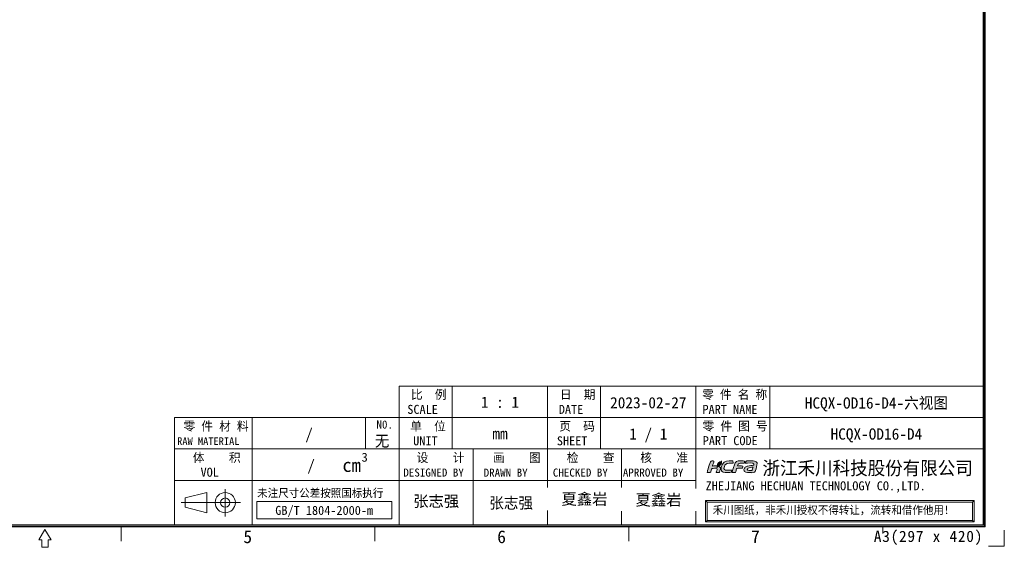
# Model space of a CAD drawing. Header units: millimetres. Extents: x 0 to 427, y 0 to 299.
# Tile 19 of 24: x 208 to 427, y 0 to 117. Entities that reach past the tile are written whole.
import ezdxf
from ezdxf.enums import TextEntityAlignment as Align

# ---------------------------------------------------------------- set-up
doc = ezdxf.new("R2010")
doc.units = ezdxf.units.MM
doc.header["$MEASUREMENT"] = 0
for name, color, linetype, lineweight in [('粗实线', 7, 'Continuous', 30), ('细实线层', 7, 'Continuous', 18), ('限高区域④', 3, 'Continuous', 18), ('限高区域⑤', 4, 'Continuous', 18)]:
    doc.layers.add(name, color=color, linetype=linetype, lineweight=lineweight)
doc.styles.add('鸿蒙CAD', font='txt')

# ---------------------------------------------------------------- blocks, each defined once
blk = doc.blocks.new('hcfa')
at = {"layer": '限高区域⑤'}
h = blk.add_hatch(color=164, dxfattribs=at)
edge = h.paths.add_edge_path(flags=0)
edge.add_spline(control_points=[(7.07, 2.36), (6.56, 2.36), (5.94, 2.45), (5.68, 1.95)], knot_values=[0, 0, 0, 0, 1.537659, 1.537659, 1.537659, 1.537659], weights=[1, 1, 1, 1], degree=3, periodic=0)
edge.add_spline(control_points=[(5.68, 1.95), (5.5, 1.6), (5.1, 0.37), (5.04, 0.05)], knot_values=[0, 0, 0, 0, 2.013709, 2.013709, 2.013709, 2.013709], weights=[1, 1, 1, 1], degree=3, periodic=0)
edge.add_line((5.04, 0.05), (5.05, 0))
edge.add_line((5.05, 0), (5.11, -0.03))
edge.add_line((5.11, -0.03), (5.37, -0.03))
edge.add_line((5.37, -0.03), (5.64, -0.03))
edge.add_spline(control_points=[(5.64, -0.03), (5.76, -0.03), (5.74, 0.02), (5.79, 0.22)], knot_values=[0, 0, 0, 0, 0.325713, 0.325713, 0.325713, 0.325713], weights=[1, 1, 1, 1], degree=3, periodic=0)
edge.add_spline(control_points=[(5.79, 0.22), (5.83, 0.33), (5.92, 0.77), (6.02, 0.82)], knot_values=[0, 0, 0, 0, 0.649887, 0.649887, 0.649887, 0.649887], weights=[1, 1, 1, 1], degree=3, periodic=0)
edge.add_spline(control_points=[(6.02, 0.82), (6.12, 0.94), (6.84, 0.81), (7.05, 0.86)], knot_values=[0, 0, 0, 0, 1.042012, 1.042012, 1.042012, 1.042012], weights=[1, 1, 1, 1], degree=3, periodic=0)
edge.add_spline(control_points=[(7.05, 0.86), (7.09, 0.87), (7.11, 0.89), (7.12, 0.92)], knot_values=[0, 0, 0, 0, 0.09894, 0.09894, 0.09894, 0.09894], weights=[1, 1, 1, 1], degree=3, periodic=0)
edge.add_spline(control_points=[(7.12, 0.92), (7.14, 0.97), (7.21, 1.14), (7.21, 1.2)], knot_values=[0, 0, 0, 0, 0.29547, 0.29547, 0.29547, 0.29547], weights=[1, 1, 1, 1], degree=3, periodic=0)
edge.add_spline(control_points=[(7.21, 1.2), (7.21, 1.24), (7.23, 1.29), (7.18, 1.3)], knot_values=[0, 0, 0, 0, 0.12492, 0.12492, 0.12492, 0.12492], weights=[1, 1, 1, 1], degree=3, periodic=0)
edge.add_spline(control_points=[(7.18, 1.3), (6.84, 1.38), (6.46, 1.35), (6.12, 1.32)], knot_values=[0, 0, 0, 0, 1.062134, 1.062134, 1.062134, 1.062134], weights=[1, 1, 1, 1], degree=3, periodic=0)
edge.add_spline(control_points=[(6.12, 1.32), (6.12, 1.37), (6.16, 1.49), (6.17, 1.54)], knot_values=[0, 0, 0, 0, 0.222512, 0.222512, 0.222512, 0.222512], weights=[1, 1, 1, 1], degree=3, periodic=0)
edge.add_line((6.17, 1.54), (6.24, 1.68))
edge.add_line((6.24, 1.68), (6.36, 1.79))
edge.add_line((6.36, 1.79), (6.51, 1.84))
edge.add_line((6.51, 1.84), (6.7, 1.86))
edge.add_line((6.7, 1.86), (6.94, 1.86))
edge.add_line((6.94, 1.86), (7.19, 1.86))
edge.add_spline(control_points=[(7.19, 1.86), (7.31, 1.86), (7.45, 1.84), (7.48, 1.91)], knot_values=[0, 0, 0, 0, 0.307412, 0.307412, 0.307412, 0.307412], weights=[1, 1, 1, 1], degree=3, periodic=0)
edge.add_spline(control_points=[(7.48, 1.91), (7.5, 1.96), (7.57, 2.13), (7.57, 2.19)], knot_values=[0, 0, 0, 0, 0.295458, 0.295458, 0.295458, 0.295458], weights=[1, 1, 1, 1], degree=3, periodic=0)
edge.add_spline(control_points=[(7.57, 2.19), (7.57, 2.25), (7.56, 2.29), (7.49, 2.32)], knot_values=[0, 0, 0, 0, 0.162305, 0.162305, 0.162305, 0.162305], weights=[1, 1, 1, 1], degree=3, periodic=0)
edge.add_spline(control_points=[(7.49, 2.32), (7.38, 2.36), (7.17, 2.36), (7.07, 2.36)], knot_values=[0, 0, 0, 0, 0.4222, 0.4222, 0.4222, 0.4222], weights=[1, 1, 1, 1], degree=3, periodic=0)
edge = h.paths.add_edge_path(flags=0)
edge.add_spline(control_points=[(3.72, 1.65), (4.08, 2.02), (4.83, 1.84), (5.23, 1.86)], knot_values=[0, 0, 0, 0, 1.564995, 1.564995, 1.564995, 1.564995], weights=[1, 1, 1, 1], degree=3, periodic=0)
edge.add_spline(control_points=[(5.23, 1.86), (5.27, 1.86), (5.31, 2.17), (5.2, 2.29)], knot_values=[0, 0, 0, 0, 0.452649, 0.452649, 0.452649, 0.452649], weights=[1, 1, 1, 1], degree=3, periodic=0)
edge.add_spline(control_points=[(5.2, 2.29), (5.15, 2.34), (5.05, 2.36), (4.95, 2.37)], knot_values=[0, 0, 0, 0, 0.26521, 0.26521, 0.26521, 0.26521], weights=[1, 1, 1, 1], degree=3, periodic=0)
edge.add_spline(control_points=[(4.95, 2.37), (4.27, 2.4), (3.51, 2.36), (3.08, 1.72)], knot_values=[0, 0, 0, 0, 2.081034, 2.081034, 2.081034, 2.081034], weights=[1, 1, 1, 1], degree=3, periodic=0)
edge.add_spline(control_points=[(3.08, 1.72), (2.87, 1.41), (2.66, 0.72), (2.88, 0.37)], knot_values=[0, 0, 0, 0, 1.416581, 1.416581, 1.416581, 1.416581], weights=[1, 1, 1, 1], degree=3, periodic=0)
edge.add_spline(control_points=[(2.88, 0.37), (2.95, 0.26), (3.06, 0.13), (3.25, 0.08)], knot_values=[0, 0, 0, 0, 0.485963, 0.485963, 0.485963, 0.485963], weights=[1, 1, 1, 1], degree=3, periodic=0)
edge.add_spline(control_points=[(3.25, 0.08), (3.71, -0.04), (4.59, -0.06), (4.85, 0.08)], knot_values=[0, 0, 0, 0, 1.622869, 1.622869, 1.622869, 1.622869], weights=[1, 1, 1, 1], degree=3, periodic=0)
edge.add_spline(control_points=[(4.85, 0.08), (4.96, 0.13), (5.03, 0.39), (5, 0.47)], knot_values=[0, 0, 0, 0, 0.439849, 0.439849, 0.439849, 0.439849], weights=[1, 1, 1, 1], degree=3, periodic=0)
edge.add_spline(control_points=[(5, 0.47), (4.99, 0.51), (4.61, 0.46), (4.52, 0.46)], knot_values=[0, 0, 0, 0, 0.489965, 0.489965, 0.489965, 0.489965], weights=[1, 1, 1, 1], degree=3, periodic=0)
edge.add_spline(control_points=[(4.52, 0.46), (4.29, 0.45), (3.89, 0.42), (3.69, 0.5)], knot_values=[0, 0, 0, 0, 0.834259, 0.834259, 0.834259, 0.834259], weights=[1, 1, 1, 1], degree=3, periodic=0)
edge.add_spline(control_points=[(3.69, 0.5), (3.51, 0.58), (3.39, 0.62), (3.39, 0.8)], knot_values=[0, 0, 0, 0, 0.459489, 0.459489, 0.459489, 0.459489], weights=[1, 1, 1, 1], degree=3, periodic=0)
edge.add_spline(control_points=[(3.39, 0.8), (3.39, 1.04), (3.54, 1.47), (3.72, 1.65)], knot_values=[0, 0, 0, 0, 0.925524, 0.925524, 0.925524, 0.925524], weights=[1, 1, 1, 1], degree=3, periodic=0)
edge = h.paths.add_edge_path(flags=0)
edge.add_spline(control_points=[(1.07, 1.31), (1.08, 1.43), (1.2, 1.78), (1.24, 1.9)], knot_values=[0, 0, 0, 0, 0.611736, 0.611736, 0.611736, 0.611736], weights=[1, 1, 1, 1], degree=3, periodic=0)
edge.add_spline(control_points=[(1.24, 1.9), (1.26, 1.97), (1.36, 2.23), (1.36, 2.28)], knot_values=[0, 0, 0, 0, 0.393712, 0.393712, 0.393712, 0.393712], weights=[1, 1, 1, 1], degree=3, periodic=0)
edge.add_spline(control_points=[(1.36, 2.28), (1.36, 2.39), (1.07, 2.39), (0.92, 2.35)], knot_values=[0, 0, 0, 0, 0.475712, 0.475712, 0.475712, 0.475712], weights=[1, 1, 1, 1], degree=3, periodic=0)
edge.add_spline(control_points=[(0.92, 2.35), (0.83, 2.31), (0.74, 2.24), (0.68, 2.17)], knot_values=[0, 0, 0, 0, 0.3056, 0.3056, 0.3056, 0.3056], weights=[1, 1, 1, 1], degree=3, periodic=0)
edge.add_spline(control_points=[(0.68, 2.17), (0.61, 2.08), (0.53, 1.93), (0.5, 1.82)], knot_values=[0, 0, 0, 0, 0.395977, 0.395977, 0.395977, 0.395977], weights=[1, 1, 1, 1], degree=3, periodic=0)
edge.add_spline(control_points=[(0.5, 1.82), (0.35, 1.34), (0.22, 0.86), (0.09, 0.38)], knot_values=[0, 0, 0, 0, 1.492002, 1.492002, 1.492002, 1.492002], weights=[1, 1, 1, 1], degree=3, periodic=0)
edge.add_spline(control_points=[(0.09, 0.38), (0.07, 0.32), (-0.01, 0.1), (-0.01, 0.05)], knot_values=[0, 0, 0, 0, 0.349975, 0.349975, 0.349975, 0.349975], weights=[1, 1, 1, 1], degree=3, periodic=0)
edge.add_line((-0.01, 0.05), (0, 0))
edge.add_line((0, 0), (0.06, -0.03))
edge.add_line((0.06, -0.03), (0.32, -0.03))
edge.add_line((0.32, -0.03), (0.59, -0.03))
edge.add_line((0.59, -0.03), (0.66, -0.01))
edge.add_line((0.66, -0.01), (0.7, 0.05))
edge.add_line((0.7, 0.05), (0.75, 0.22))
edge.add_line((0.75, 0.22), (0.82, 0.46))
edge.add_line((0.82, 0.46), (0.89, 0.69))
edge.add_spline(control_points=[(0.89, 0.69), (0.91, 0.76), (0.93, 0.77), (0.99, 0.8)], knot_values=[0, 0, 0, 0, 0.153682, 0.153682, 0.153682, 0.153682], weights=[1, 1, 1, 1], degree=3, periodic=0)
edge.add_spline(control_points=[(0.99, 0.8), (1.12, 0.86), (1.89, 0.9), (1.97, 0.81)], knot_values=[0, 0, 0, 0, 0.989394, 0.989394, 0.989394, 0.989394], weights=[1, 1, 1, 1], degree=3, periodic=0)
edge.add_spline(control_points=[(1.97, 0.81), (2.06, 0.7), (1.94, 0.45), (1.89, 0.3)], knot_values=[0, 0, 0, 0, 0.534984, 0.534984, 0.534984, 0.534984], weights=[1, 1, 1, 1], degree=3, periodic=0)
edge.add_line((1.89, 0.3), (1.83, 0.1))
edge.add_line((1.83, 0.1), (1.83, 0.01))
edge.add_line((1.83, 0.01), (1.86, -0.02))
edge.add_line((1.86, -0.02), (1.9, -0.03))
edge.add_line((1.9, -0.03), (2.14, -0.03))
edge.add_line((2.14, -0.03), (2.39, -0.03))
edge.add_spline(control_points=[(2.39, -0.03), (2.47, -0.03), (2.66, 0.65), (2.66, 0.77)], knot_values=[0, 0, 0, 0, 0.854359, 0.854359, 0.854359, 0.854359], weights=[1, 1, 1, 1], degree=3, periodic=0)
edge.add_spline(control_points=[(2.66, 0.77), (2.66, 0.98), (2.57, 1.1), (2.45, 1.19)], knot_values=[0, 0, 0, 0, 0.485363, 0.485363, 0.485363, 0.485363], weights=[1, 1, 1, 1], degree=3, periodic=0)
edge.add_spline(control_points=[(2.45, 1.19), (2.4, 1.22), (2.34, 1.25), (2.28, 1.27)], knot_values=[0, 0, 0, 0, 0.194624, 0.194624, 0.194624, 0.194624], weights=[1, 1, 1, 1], degree=3, periodic=0)
edge.add_spline(control_points=[(2.28, 1.27), (2.25, 1.27), (2.22, 1.27), (2.19, 1.26)], knot_values=[0, 0, 0, 0, 0.08842, 0.08842, 0.08842, 0.08842], weights=[1, 1, 1, 1], degree=3, periodic=0)
edge.add_spline(control_points=[(2.19, 1.26), (2.15, 1.09), (2.21, 1.14), (2.01, 1.05)], knot_values=[0, 0, 0, 0, 0.30703, 0.30703, 0.30703, 0.30703], weights=[1, 1, 1, 1], degree=3, periodic=0)
edge.add_spline(control_points=[(2.01, 1.05), (1.98, 1.04), (2, 1.04), (1.96, 1.03)], knot_values=[0, 0, 0, 0, 0.060036, 0.060036, 0.060036, 0.060036], weights=[1, 1, 1, 1], degree=3, periodic=0)
edge.add_spline(control_points=[(1.96, 1.03), (1.96, 1.1), (1.99, 1.22), (2.03, 1.33)], knot_values=[0, 0, 0, 0, 0.30846, 0.30846, 0.30846, 0.30846], weights=[1, 1, 1, 1], degree=3, periodic=0)
edge.add_spline(control_points=[(2.03, 1.33), (1.71, 1.37), (1.35, 1.32), (1.07, 1.31)], knot_values=[0, 0, 0, 0, 0.957715, 0.957715, 0.957715, 0.957715], weights=[1, 1, 1, 1], degree=3, periodic=0)
edge = h.paths.add_edge_path(flags=0)
edge.add_spline(control_points=[(9.76, 0.39), (9.93, 0.81), (10.07, 1.5), (10.1, 1.82)], knot_values=[0, 0, 0, 0, 1.476866, 1.476866, 1.476866, 1.476866], weights=[1, 1, 1, 1], degree=3, periodic=0)
edge.add_spline(control_points=[(10.1, 1.82), (10.09, 1.99), (10.01, 2.14), (9.78, 2.25)], knot_values=[0, 0, 0, 0, 0.565204, 0.565204, 0.565204, 0.565204], weights=[1, 1, 1, 1], degree=3, periodic=0)
edge.add_spline(control_points=[(9.78, 2.25), (9.53, 2.38), (9.13, 2.37), (8.82, 2.37)], knot_values=[0, 0, 0, 0, 0.980073, 0.980073, 0.980073, 0.980073], weights=[1, 1, 1, 1], degree=3, periodic=0)
edge.add_spline(control_points=[(8.82, 2.37), (8.55, 2.37), (8.28, 2.37), (8.04, 2.34)], knot_values=[0, 0, 0, 0, 0.776225, 0.776225, 0.776225, 0.776225], weights=[1, 1, 1, 1], degree=3, periodic=0)
edge.add_spline(control_points=[(8.04, 2.34), (7.98, 2.33), (7.9, 2.32), (7.86, 2.29)], knot_values=[0, 0, 0, 0, 0.194586, 0.194586, 0.194586, 0.194586], weights=[1, 1, 1, 1], degree=3, periodic=0)
edge.add_spline(control_points=[(7.86, 2.29), (7.79, 2.25), (7.73, 2), (7.71, 1.93)], knot_values=[0, 0, 0, 0, 0.401562, 0.401562, 0.401562, 0.401562], weights=[1, 1, 1, 1], degree=3, periodic=0)
edge.add_spline(control_points=[(7.71, 1.93), (7.7, 1.89), (7.68, 1.86), (7.72, 1.86)], knot_values=[0, 0, 0, 0, 0.087937, 0.087937, 0.087937, 0.087937], weights=[1, 1, 1, 1], degree=3, periodic=0)
edge.add_spline(control_points=[(7.72, 1.86), (8.06, 1.9), (9.44, 2.11), (9.44, 1.71)], knot_values=[0, 0, 0, 0, 1.829051, 1.829051, 1.829051, 1.829051], weights=[1, 1, 1, 1], degree=3, periodic=0)
edge.add_spline(control_points=[(9.44, 1.71), (9.44, 1.65), (9.43, 1.5), (9.4, 1.48)], knot_values=[0, 0, 0, 0, 0.229888, 0.229888, 0.229888, 0.229888], weights=[1, 1, 1, 1], degree=3, periodic=0)
edge.add_spline(control_points=[(9.4, 1.48), (9.39, 1.47), (9.38, 1.47), (9.36, 1.47)], knot_values=[0, 0, 0, 0, 0.043267, 0.043267, 0.043267, 0.043267], weights=[1, 1, 1, 1], degree=3, periodic=0)
edge.add_spline(control_points=[(9.36, 1.47), (8.99, 1.39), (8.61, 1.41), (8.23, 1.31)], knot_values=[0, 0, 0, 0, 1.144446, 1.144446, 1.144446, 1.144446], weights=[1, 1, 1, 1], degree=3, periodic=0)
edge.add_spline(control_points=[(8.23, 1.31), (8.05, 1.26), (7.85, 1.18), (7.71, 1.07)], knot_values=[0, 0, 0, 0, 0.580179, 0.580179, 0.580179, 0.580179], weights=[1, 1, 1, 1], degree=3, periodic=0)
edge.add_spline(control_points=[(7.71, 1.07), (7.64, 1.01), (7.57, 0.94), (7.52, 0.87)], knot_values=[0, 0, 0, 0, 0.273949, 0.273949, 0.273949, 0.273949], weights=[1, 1, 1, 1], degree=3, periodic=0)
edge.add_spline(control_points=[(7.52, 0.87), (7.44, 0.72), (7.38, 0.48), (7.47, 0.32)], knot_values=[0, 0, 0, 0, 0.568587, 0.568587, 0.568587, 0.568587], weights=[1, 1, 1, 1], degree=3, periodic=0)
edge.add_spline(control_points=[(7.47, 0.32), (7.5, 0.28), (7.53, 0.24), (7.57, 0.21)], knot_values=[0, 0, 0, 0, 0.150189, 0.150189, 0.150189, 0.150189], weights=[1, 1, 1, 1], degree=3, periodic=0)
edge.add_spline(control_points=[(7.57, 0.21), (7.78, -0.01), (8.48, -0.04), (8.78, -0.02)], knot_values=[0, 0, 0, 0, 1.257613, 1.257613, 1.257613, 1.257613], weights=[1, 1, 1, 1], degree=3, periodic=0)
edge.add_spline(control_points=[(8.78, -0.02), (8.82, -0.02), (8.85, -0.02), (8.96, -0.01)], knot_values=[0, 0, 0, 0, 0.175069, 0.175069, 0.175069, 0.175069], weights=[1, 1, 1, 1], degree=3, periodic=0)
edge.add_spline(control_points=[(8.96, -0.01), (8.96, -0.01), (8.95, -0.04), (8.95, -0.04)], knot_values=[0, 0, 0, 0, 0.027876, 0.027876, 0.027876, 0.027876], weights=[1, 1, 1, 1], degree=3, periodic=0)
edge.add_spline(control_points=[(8.95, -0.04), (8.95, -0.04), (8.95, -0.04), (8.96, -0.04)], knot_values=[0, 0, 0, 0, 0.003955, 0.003955, 0.003955, 0.003955], weights=[1, 1, 1, 1], degree=3, periodic=0)
edge.add_spline(control_points=[(8.96, -0.04), (9.17, -0.04), (9.51, -0.01), (9.57, 0.04)], knot_values=[0, 0, 0, 0, 0.620186, 0.620186, 0.620186, 0.620186], weights=[1, 1, 1, 1], degree=3, periodic=0)
edge.add_spline(control_points=[(9.57, 0.04), (9.64, 0.1), (9.72, 0.29), (9.76, 0.39)], knot_values=[0, 0, 0, 0, 0.400766, 0.400766, 0.400766, 0.400766], weights=[1, 1, 1, 1], degree=3, periodic=0)
edge = h.paths.add_edge_path(flags=0)
edge.add_spline(control_points=[(9.27, 1.06), (9.24, 0.91), (9.12, 0.54), (9.07, 0.41)], knot_values=[0, 0, 0, 0, 0.674769, 0.674769, 0.674769, 0.674769], weights=[1, 1, 1, 1], degree=3, periodic=0)
edge.add_spline(control_points=[(9.07, 0.41), (8.88, 0.41), (8.11, 0.36), (8.11, 0.65)], knot_values=[0, 0, 0, 0, 1.063898, 1.063898, 1.063898, 1.063898], weights=[1, 1, 1, 1], degree=3, periodic=0)
edge.add_spline(control_points=[(8.11, 0.65), (8.11, 0.76), (8.19, 0.85), (8.26, 0.9)], knot_values=[0, 0, 0, 0, 0.307152, 0.307152, 0.307152, 0.307152], weights=[1, 1, 1, 1], degree=3, periodic=0)
edge.add_spline(control_points=[(8.26, 0.9), (8.43, 1.01), (9.09, 1.06), (9.27, 1.06)], knot_values=[0, 0, 0, 0, 1.034719, 1.034719, 1.034719, 1.034719], weights=[1, 1, 1, 1], degree=3, periodic=0)
h = blk.add_hatch(color=82, dxfattribs=at)
edge = h.paths.add_edge_path(flags=0)
edge.add_spline(control_points=[(2.71, 1.97), (2.54, 1.64), (2.3, 1.69), (2.12, 1.4)], knot_values=[0, 0, 0, 0, 0.82939, 0.82939, 0.82939, 0.82939], weights=[1, 1, 1, 1], degree=3, periodic=0)
edge.add_spline(control_points=[(2.12, 1.4), (2.08, 1.35), (2.02, 1.18), (2.02, 1.11)], knot_values=[0, 0, 0, 0, 0.312404, 0.312404, 0.312404, 0.312404], weights=[1, 1, 1, 1], degree=3, periodic=0)
edge.add_spline(control_points=[(2.02, 1.11), (2.03, 1.11), (2.03, 1.11), (2.04, 1.12)], knot_values=[0, 0, 0, 0, 0.027389, 0.027389, 0.027389, 0.027389], weights=[1, 1, 1, 1], degree=3, periodic=0)
edge.add_spline(control_points=[(2.04, 1.12), (2.14, 1.16), (2.1, 1.13), (2.13, 1.24)], knot_values=[0, 0, 0, 0, 0.167444, 0.167444, 0.167444, 0.167444], weights=[1, 1, 1, 1], degree=3, periodic=0)
edge.add_spline(control_points=[(2.13, 1.24), (2.14, 1.27), (2.14, 1.28), (2.15, 1.31)], knot_values=[0, 0, 0, 0, 0.070921, 0.070921, 0.070921, 0.070921], weights=[1, 1, 1, 1], degree=3, periodic=0)
edge.add_spline(control_points=[(2.15, 1.31), (2.51, 1.32), (2.84, 1.56), (2.9, 1.92)], knot_values=[0, 0, 0, 0, 1.055102, 1.055102, 1.055102, 1.055102], weights=[1, 1, 1, 1], degree=3, periodic=0)
edge.add_spline(control_points=[(2.9, 1.92), (2.91, 1.98), (2.92, 2.04), (2.92, 2.11)], knot_values=[0, 0, 0, 0, 0.188525, 0.188525, 0.188525, 0.188525], weights=[1, 1, 1, 1], degree=3, periodic=0)
edge.add_spline(control_points=[(2.92, 2.11), (2.92, 2.11), (2.92, 2.25), (2.92, 2.25)], knot_values=[0, 0, 0, 0, 0.144713, 0.144713, 0.144713, 0.144713], weights=[1, 1, 1, 1], degree=3, periodic=0)
edge.add_spline(control_points=[(2.92, 2.25), (2.92, 2.29), (2.92, 2.32), (2.92, 2.37)], knot_values=[0, 0, 0, 0, 0.119576, 0.119576, 0.119576, 0.119576], weights=[1, 1, 1, 1], degree=3, periodic=0)
edge.add_spline(control_points=[(2.92, 2.37), (2.87, 2.37), (2.88, 2.33), (2.79, 2.25)], knot_values=[0, 0, 0, 0, 0.180649, 0.180649, 0.180649, 0.180649], weights=[1, 1, 1, 1], degree=3, periodic=0)
edge.add_spline(control_points=[(2.79, 2.25), (2.66, 2.14), (2.52, 2.13), (2.35, 2.01)], knot_values=[0, 0, 0, 0, 0.50668, 0.50668, 0.50668, 0.50668], weights=[1, 1, 1, 1], degree=3, periodic=0)
edge.add_spline(control_points=[(2.35, 2.01), (2.26, 1.95), (2.18, 1.87), (2.13, 1.77)], knot_values=[0, 0, 0, 0, 0.326484, 0.326484, 0.326484, 0.326484], weights=[1, 1, 1, 1], degree=3, periodic=0)
edge.add_spline(control_points=[(2.13, 1.77), (2.11, 1.72), (2.08, 1.67), (2.07, 1.6)], knot_values=[0, 0, 0, 0, 0.179769, 0.179769, 0.179769, 0.179769], weights=[1, 1, 1, 1], degree=3, periodic=0)
edge.add_spline(control_points=[(2.07, 1.6), (2.07, 1.59), (2.05, 1.39), (2.08, 1.39)], knot_values=[0, 0, 0, 0, 0.221687, 0.221687, 0.221687, 0.221687], weights=[1, 1, 1, 1], degree=3, periodic=0)
edge.add_spline(control_points=[(2.08, 1.39), (2.1, 1.46), (2.17, 1.57), (2.3, 1.65)], knot_values=[0, 0, 0, 0, 0.3504, 0.3504, 0.3504, 0.3504], weights=[1, 1, 1, 1], degree=3, periodic=0)
edge.add_spline(control_points=[(2.3, 1.65), (2.49, 1.77), (2.61, 1.83), (2.71, 1.97)], knot_values=[0, 0, 0, 0, 0.521681, 0.521681, 0.521681, 0.521681], weights=[1, 1, 1, 1], degree=3, periodic=0)
at = {"layer": '限高区域④', "color": 164}
for points, knots in [([(-0.01, 0.05), (-0.01, 0.02), (-0.01, -0.03), (0.06, -0.03), (0.06, -0.03), (0.06, -0.03), (0.59, -0.03), (0.59, -0.03), (0.59, -0.03), (0.71, -0.03), (0.72, 0.1), (0.75, 0.22), (0.75, 0.22), (0.75, 0.22), (0.89, 0.69), (0.89, 0.69), (0.89, 0.69), (0.91, 0.76), (0.93, 0.77), (0.99, 0.8), (0.99, 0.8), (1.12, 0.86), (1.89, 0.9), (1.97, 0.81), (1.97, 0.81), (2.06, 0.7), (1.94, 0.45), (1.89, 0.3), (1.89, 0.3), (1.87, 0.21), (1.75, -0.03), (1.9, -0.03), (1.9, -0.03), (1.9, -0.03), (2.39, -0.03), (2.39, -0.03), (2.39, -0.03), (2.47, -0.03), (2.66, 0.65), (2.66, 0.77), (2.66, 0.77), (2.66, 0.98), (2.57, 1.1), (2.45, 1.19), (2.45, 1.19), (2.4, 1.22), (2.34, 1.25), (2.28, 1.27), (2.28, 1.27), (2.25, 1.27), (2.22, 1.27), (2.19, 1.26), (2.19, 1.26), (2.15, 1.09), (2.21, 1.14), (2.01, 1.05), (2.01, 1.05), (1.98, 1.04), (2, 1.04), (1.96, 1.03), (1.96, 1.03), (1.96, 1.1), (1.99, 1.22), (2.03, 1.33), (2.03, 1.33), (1.71, 1.37), (1.35, 1.32), (1.07, 1.31), (1.07, 1.31), (1.08, 1.43), (1.2, 1.78), (1.24, 1.9), (1.24, 1.9), (1.26, 1.97), (1.36, 2.23), (1.36, 2.28), (1.36, 2.28), (1.36, 2.39), (1.07, 2.39), (0.92, 2.35), (0.92, 2.35), (0.83, 2.31), (0.74, 2.24), (0.68, 2.17), (0.68, 2.17), (0.61, 2.08), (0.53, 1.93), (0.5, 1.82), (0.5, 1.82), (0.35, 1.34), (0.22, 0.86), (0.09, 0.38), (0.09, 0.38), (0.07, 0.32), (-0.01, 0.1), (-0.01, 0.05)], [0, 0, 0, 0, 0.447956, 0.447956, 0.447956, 0.447956, 0.895911, 0.895911, 0.895911, 0.895911, 1.343867, 1.343867, 1.343867, 1.343867, 1.791822, 1.791822, 1.791822, 1.791822, 2.239778, 2.239778, 2.239778, 2.239778, 2.687733, 2.687733, 2.687733, 2.687733, 3.135689, 3.135689, 3.135689, 3.135689, 3.583645, 3.583645, 3.583645, 3.583645, 4.0316, 4.0316, 4.0316, 4.0316, 4.479556, 4.479556, 4.479556, 4.479556, 4.927511, 4.927511, 4.927511, 4.927511, 5.375467, 5.375467, 5.375467, 5.375467, 5.823423, 5.823423, 5.823423, 5.823423, 6.271378, 6.271378, 6.271378, 6.271378, 6.719334, 6.719334, 6.719334, 6.719334, 7.167289, 7.167289, 7.167289, 7.167289, 7.615245, 7.615245, 7.615245, 7.615245, 8.0632, 8.0632, 8.0632, 8.0632, 8.511156, 8.511156, 8.511156, 8.511156, 8.959112, 8.959112, 8.959112, 8.959112, 9.407067, 9.407067, 9.407067, 9.407067, 9.855023, 9.855023, 9.855023, 9.855023, 10.302978, 10.302978, 10.302978, 10.302978, 11.198889, 11.198889, 11.198889, 11.198889]), ([(2.88, 0.37), (2.95, 0.26), (3.06, 0.13), (3.25, 0.08), (3.25, 0.08), (3.71, -0.04), (4.59, -0.06), (4.85, 0.08), (4.85, 0.08), (4.96, 0.13), (5.03, 0.39), (5, 0.47), (5, 0.47), (4.99, 0.51), (4.61, 0.46), (4.52, 0.46), (4.52, 0.46), (4.29, 0.45), (3.89, 0.42), (3.69, 0.5), (3.69, 0.5), (3.51, 0.58), (3.39, 0.62), (3.39, 0.8), (3.39, 0.8), (3.39, 1.04), (3.54, 1.47), (3.72, 1.65), (3.72, 1.65), (4.08, 2.02), (4.83, 1.84), (5.23, 1.86), (5.23, 1.86), (5.27, 1.86), (5.31, 2.17), (5.2, 2.29), (5.2, 2.29), (5.15, 2.34), (5.05, 2.36), (4.95, 2.37), (4.95, 2.37), (4.27, 2.4), (3.51, 2.36), (3.08, 1.72), (3.08, 1.72), (2.87, 1.41), (2.66, 0.72), (2.88, 0.37)], [0, 0, 0, 0, 0.839975, 0.839975, 0.839975, 0.839975, 1.679949, 1.679949, 1.679949, 1.679949, 2.519924, 2.519924, 2.519924, 2.519924, 3.359898, 3.359898, 3.359898, 3.359898, 4.199873, 4.199873, 4.199873, 4.199873, 5.039847, 5.039847, 5.039847, 5.039847, 5.879822, 5.879822, 5.879822, 5.879822, 6.719796, 6.719796, 6.719796, 6.719796, 7.559771, 7.559771, 7.559771, 7.559771, 8.399745, 8.399745, 8.399745, 8.399745, 9.23972, 9.23972, 9.23972, 9.23972, 10.919669, 10.919669, 10.919669, 10.919669]), ([(5.04, 0.05), (5.04, 0.02), (5.04, -0.03), (5.11, -0.03), (5.11, -0.03), (5.11, -0.03), (5.64, -0.03), (5.64, -0.03), (5.64, -0.03), (5.76, -0.03), (5.74, 0.02), (5.79, 0.22), (5.79, 0.22), (5.83, 0.33), (5.92, 0.77), (6.02, 0.82), (6.02, 0.82), (6.12, 0.94), (6.84, 0.81), (7.05, 0.86), (7.05, 0.86), (7.09, 0.87), (7.11, 0.89), (7.12, 0.92), (7.12, 0.92), (7.14, 0.97), (7.21, 1.14), (7.21, 1.2), (7.21, 1.2), (7.21, 1.24), (7.23, 1.29), (7.18, 1.3), (7.18, 1.3), (6.84, 1.38), (6.46, 1.35), (6.12, 1.32), (6.12, 1.32), (6.12, 1.37), (6.16, 1.49), (6.17, 1.54), (6.17, 1.54), (6.24, 1.77), (6.43, 1.86), (6.7, 1.86), (6.7, 1.86), (6.7, 1.86), (7.19, 1.86), (7.19, 1.86), (7.19, 1.86), (7.31, 1.86), (7.45, 1.84), (7.48, 1.91), (7.48, 1.91), (7.5, 1.96), (7.57, 2.13), (7.57, 2.19), (7.57, 2.19), (7.57, 2.25), (7.56, 2.29), (7.49, 2.32), (7.49, 2.32), (7.38, 2.36), (7.17, 2.36), (7.07, 2.36), (7.07, 2.36), (6.56, 2.36), (5.94, 2.45), (5.68, 1.95), (5.68, 1.95), (5.5, 1.6), (5.1, 0.37), (5.04, 0.05)], [0, 0, 0, 0, 0.541079, 0.541079, 0.541079, 0.541079, 1.082157, 1.082157, 1.082157, 1.082157, 1.623236, 1.623236, 1.623236, 1.623236, 2.164314, 2.164314, 2.164314, 2.164314, 2.705393, 2.705393, 2.705393, 2.705393, 3.246471, 3.246471, 3.246471, 3.246471, 3.78755, 3.78755, 3.78755, 3.78755, 4.328628, 4.328628, 4.328628, 4.328628, 4.869707, 4.869707, 4.869707, 4.869707, 5.410785, 5.410785, 5.410785, 5.410785, 5.951864, 5.951864, 5.951864, 5.951864, 6.492942, 6.492942, 6.492942, 6.492942, 7.034021, 7.034021, 7.034021, 7.034021, 7.575099, 7.575099, 7.575099, 7.575099, 8.116178, 8.116178, 8.116178, 8.116178, 8.657256, 8.657256, 8.657256, 8.657256, 9.198335, 9.198335, 9.198335, 9.198335, 10.280492, 10.280492, 10.280492, 10.280492]), ([(10.1, 1.82), (10.07, 1.5), (9.93, 0.81), (9.76, 0.39), (9.76, 0.39), (9.72, 0.29), (9.64, 0.1), (9.57, 0.04), (9.57, 0.04), (9.51, -0.01), (9.17, -0.04), (8.96, -0.04), (8.96, -0.04), (8.95, -0.04), (8.95, -0.04), (8.95, -0.04), (8.95, -0.04), (8.95, -0.04), (8.96, -0.01), (8.96, -0.01), (8.96, -0.01), (8.85, -0.02), (8.82, -0.02), (8.78, -0.02), (8.78, -0.02), (8.48, -0.04), (7.78, -0.01), (7.57, 0.21), (7.57, 0.21), (7.53, 0.24), (7.5, 0.28), (7.47, 0.32), (7.47, 0.32), (7.38, 0.48), (7.44, 0.72), (7.52, 0.87), (7.52, 0.87), (7.57, 0.94), (7.64, 1.01), (7.71, 1.07), (7.71, 1.07), (7.85, 1.18), (8.05, 1.26), (8.23, 1.31), (8.23, 1.31), (8.61, 1.41), (8.99, 1.39), (9.36, 1.47), (9.36, 1.47), (9.38, 1.47), (9.39, 1.47), (9.4, 1.48), (9.4, 1.48), (9.43, 1.5), (9.44, 1.65), (9.44, 1.71), (9.44, 1.71), (9.44, 2.11), (8.06, 1.9), (7.72, 1.86), (7.72, 1.86), (7.68, 1.86), (7.7, 1.89), (7.71, 1.93), (7.71, 1.93), (7.73, 2), (7.79, 2.25), (7.86, 2.29), (7.86, 2.29), (7.9, 2.32), (7.98, 2.33), (8.04, 2.34), (8.04, 2.34), (8.28, 2.37), (8.55, 2.37), (8.82, 2.37), (8.82, 2.37), (9.13, 2.37), (9.53, 2.38), (9.78, 2.25), (9.78, 2.25), (10.01, 2.14), (10.09, 1.99), (10.1, 1.82)], [0, 0, 0, 0, 0.530859, 0.530859, 0.530859, 0.530859, 1.061719, 1.061719, 1.061719, 1.061719, 1.592578, 1.592578, 1.592578, 1.592578, 2.123437, 2.123437, 2.123437, 2.123437, 2.654297, 2.654297, 2.654297, 2.654297, 3.185156, 3.185156, 3.185156, 3.185156, 3.716015, 3.716015, 3.716015, 3.716015, 4.246875, 4.246875, 4.246875, 4.246875, 4.777734, 4.777734, 4.777734, 4.777734, 5.308593, 5.308593, 5.308593, 5.308593, 5.839453, 5.839453, 5.839453, 5.839453, 6.370312, 6.370312, 6.370312, 6.370312, 6.901171, 6.901171, 6.901171, 6.901171, 7.432031, 7.432031, 7.432031, 7.432031, 7.96289, 7.96289, 7.96289, 7.96289, 8.493749, 8.493749, 8.493749, 8.493749, 9.024609, 9.024609, 9.024609, 9.024609, 9.555468, 9.555468, 9.555468, 9.555468, 10.086327, 10.086327, 10.086327, 10.086327, 10.617187, 10.617187, 10.617187, 10.617187, 11.678906, 11.678906, 11.678906, 11.678906]), ([(9.07, 0.41), (8.88, 0.41), (8.11, 0.36), (8.11, 0.65), (8.11, 0.65), (8.11, 0.76), (8.19, 0.85), (8.26, 0.9), (8.26, 0.9), (8.43, 1.01), (9.09, 1.06), (9.27, 1.06), (9.27, 1.06), (9.24, 0.91), (9.12, 0.54), (9.07, 0.41)], [0, 0, 0, 0, 0.606721, 0.606721, 0.606721, 0.606721, 1.213442, 1.213442, 1.213442, 1.213442, 1.820163, 1.820163, 1.820163, 1.820163, 3.033606, 3.033606, 3.033606, 3.033606])]:
    blk.add_open_spline(points, degree=3, knots=knots, dxfattribs=at)
at = {"layer": '限高区域④', "color": 82}
blk.add_open_spline([(2.02, 1.11), (2.03, 1.11), (2.03, 1.11), (2.04, 1.12), (2.04, 1.12), (2.14, 1.16), (2.1, 1.13), (2.13, 1.24), (2.13, 1.24), (2.14, 1.27), (2.14, 1.28), (2.15, 1.31), (2.15, 1.31), (2.51, 1.32), (2.84, 1.56), (2.9, 1.92), (2.9, 1.92), (2.91, 1.98), (2.92, 2.04), (2.92, 2.11), (2.92, 2.11), (2.92, 2.11), (2.92, 2.25), (2.92, 2.25), (2.92, 2.25), (2.92, 2.29), (2.92, 2.32), (2.92, 2.37), (2.92, 2.37), (2.87, 2.37), (2.88, 2.33), (2.79, 2.25), (2.79, 2.25), (2.66, 2.14), (2.52, 2.13), (2.35, 2.01), (2.35, 2.01), (2.26, 1.95), (2.18, 1.87), (2.13, 1.77), (2.13, 1.77), (2.11, 1.72), (2.08, 1.67), (2.07, 1.6), (2.07, 1.6), (2.07, 1.59), (2.05, 1.39), (2.08, 1.39), (2.08, 1.39), (2.1, 1.46), (2.17, 1.57), (2.3, 1.65), (2.3, 1.65), (2.49, 1.77), (2.61, 1.83), (2.71, 1.97), (2.71, 1.97), (2.54, 1.64), (2.3, 1.69), (2.12, 1.4), (2.12, 1.4), (2.08, 1.35), (2.02, 1.18), (2.02, 1.11)], degree=3, knots=[0, 0, 0, 0, 0.303347, 0.303347, 0.303347, 0.303347, 0.606694, 0.606694, 0.606694, 0.606694, 0.910042, 0.910042, 0.910042, 0.910042, 1.213389, 1.213389, 1.213389, 1.213389, 1.516736, 1.516736, 1.516736, 1.516736, 1.820083, 1.820083, 1.820083, 1.820083, 2.12343, 2.12343, 2.12343, 2.12343, 2.426777, 2.426777, 2.426777, 2.426777, 2.730125, 2.730125, 2.730125, 2.730125, 3.033472, 3.033472, 3.033472, 3.033472, 3.336819, 3.336819, 3.336819, 3.336819, 3.640166, 3.640166, 3.640166, 3.640166, 3.943513, 3.943513, 3.943513, 3.943513, 4.24686, 4.24686, 4.24686, 4.24686, 4.550208, 4.550208, 4.550208, 4.550208, 5.156902, 5.156902, 5.156902, 5.156902], dxfattribs=at)
blk = doc.blocks.new('Plastic_A3')
at = {"layer": '细实线层'}
for p, q in [((647.81, 629.11), (647.81, 339.15)), ((648.03, 629.33), (648.03, 338.92)), ((648.26, 629.56), (648.26, 338.7)), ((647.81, 370.07), (517.81, 370.07)), ((517.81, 370.07), (517.81, 339.15)), ((529.6, 356.07), (529.6, 370.07)), ((550.81, 370.07), (550.81, 339.15)), ((562.6, 356.07), (562.6, 370.07)), ((583.81, 370.07), (583.81, 339.15)), ((600.31, 370.07), (600.31, 356.07)), ((647.81, 363.07), (467.84, 363.07)), ((467.84, 363.07), (467.84, 339.15)), ((485.08, 339.15), (485.08, 363.07)), ((510.31, 363.07), (510.31, 356.07)), ((647.81, 356.07), (467.84, 356.07)), ((534.31, 356.07), (534.31, 339.15)), ((567.31, 356.07), (567.31, 339.15)), ((583.81, 349.07), (467.84, 349.07)), ((470.16, 345.17), (475.04, 346.38)), ((475.04, 346.38), (475.04, 341.87)), ((479.11, 347.12), (479.11, 341.07)), ((469.26, 344.12), (482.51, 344.12)), ((470.16, 345.17), (470.16, 343.08)), ((586.34, 344.21), (585.99, 344.57)), ((645.78, 344.57), (645.43, 344.21)), ((470.16, 343.08), (475.04, 341.87)), ((585.99, 339.83), (586.34, 340.18)), ((645.78, 339.83), (645.43, 340.18)), ((648.26, 338.7), (229.71, 338.7)), ((648.03, 338.92), (229.93, 338.92)), ((647.81, 339.15), (230.16, 339.15)), ((438.98, 338.13), (437.63, 335.87)), ((440.34, 335.87), (438.98, 338.13)), ((455.93, 338.92), (455.93, 335.53)), ((512.43, 338.92), (512.43, 335.53)), ((568.93, 338.92), (568.93, 335.53)), ((625.43, 338.92), (625.43, 337.23)), ((652.5, 334.46), (652.5, 337.99)), ((437.63, 335.87), (438.3, 335.87)), ((438.3, 335.87), (438.3, 334.18)), ((439.66, 335.87), (440.34, 335.87)), ((439.66, 334.18), (439.66, 335.87)), ((438.3, 334.18), (439.66, 334.18)), ((652.5, 334.46), (648.96, 334.46))]:
    blk.add_line(p, q, dxfattribs=at)
for points in [[(486.17, 344.37), (516.17, 344.37), (516.17, 340.52), (486.17, 340.52)], [(585.99, 344.57), (645.78, 344.57), (645.78, 339.83), (585.99, 339.83)], [(586.34, 344.21), (645.43, 344.21), (645.43, 340.18), (586.34, 340.18)]]:
    blk.add_lwpolyline(points, close=True, dxfattribs=at)
for radius in [2.25, 1.04]:
    blk.add_circle((479.11, 344.12), radius, dxfattribs=at)
at = {"layer": '细实线层', "xscale": 1.1, "yscale": 1.1, "zscale": 1.1}
blk.add_blockref('hcfa', (586.38, 350.83), dxfattribs=at)
at = {"layer": '细实线层', "style": '鸿蒙CAD'}
for s, height, p in [('SCALE', 2, (519.63, 363.89)), ('DATE', 2, (553.35, 363.89)), ('N0.', 1.8, (512.76, 360.61)), ('UNIT', 2, (520.93, 356.89)), ('SHEET', 2, (552.92, 356.89)), ('3', 2, (509.46, 353.23)), ('cm', 3, (505.2, 350.96)), ('浙江禾川科技股份有限公司', 3, (598.69, 350.31)), ('VOL', 2, (473.61, 349.89)), ('未注尺寸公差按照国标执行', 1.8, (486.21, 345.36)), ('5', 2.83, (483.15, 335.11)), ('6', 2.83, (539.65, 335.11)), ('7', 2.83, (596.15, 335.11))]:
    blk.add_text(s, height=height, dxfattribs=at).set_placement(p)
for s, insert, char_height, width, attachment_point in [('比  例', (520.44, 366.97), 2, 9.1295, 7), ('日  期', (553.59, 366.97), 2, 11.0714, 7), ('零 件 名 称', (585.25, 366.97), 2, 22.0446, 7), ('PART NAME', (585.32, 363.89), 2, 19.0714, 7), ('零 件 材 料', (469.83, 359.93), 2, 22.0446, 7), ('单  位', (520.27, 359.93), 2, 9.7857, 7), ('页  码', (553.46, 359.93), 2, 9.3482, 7), ('零 件 图 号', (585.35, 359.93), 2, 21.9509, 7), ('PART CODE', (585.38, 356.89), 2, 18.4286, 7), ('RAW MATERIAL', (468.4, 356.96), 1.7, 22.3714, 7), ('体    积', (471.89, 352.93), 2, 16.9866, 7), ('设    计', (521.71, 352.93), 2, 16.7366, 7), ('画    图', (538.67, 352.93), 2, 16.1429, 7), ('检    查', (555.12, 352.93), 2, 16.9866, 7), ('核    准', (571.47, 352.93), 2, 16.7366, 7), ('DESIGNED BY', (518.74, 349.89), 1.8, 21.2143, 7), ('DRAWN BY', (536.62, 349.89), 1.8, 17.7857, 7), ('CHECKED BY', (552.02, 349.89), 1.8, 20.3571, 7), ('APRROVED BY ', (567.6, 349.89), 1.8, 23.7857, 7), ('ZHEJIANG HECHUAN TECHNOLOGY CO.,LTD.', (586.02, 346.35), 2, 83.0571, 7), ('禾川图纸，非禾川授权不得转让，流转和借作他用！', (587.59, 343.38), 1.8, 60.2172, 1), ('{\\T1.1;A3(297 x 420)}', (623.46, 337.87), 2.5, 26.2712, 1)]:
    blk.add_mtext(s, dxfattribs=dict(at, insert=insert, char_height=char_height, width=width, attachment_point=attachment_point))
for tag, p in [('V1.0', (231.67, 610.16)), ('XXXN', (538.26, 343))]:
    blk.add_attdef(tag, p, '', height=2.5, dxfattribs=at)
for tag, height, p in [('XXXE', 2.5, (540.24, 365.07)), ('XXXC', 2.5, (573.27, 365.07)), ('XXXA', 2, (624.03, 365.07)), ('XXXG', 2.5, (497.76, 358.07)), ('mm', 2.5, (540.24, 358.07)), ('XXXD', 2.5, (573.27, 358.07)), ('XXXB', 2.5, (624.03, 358.07)), ('XXXK', 2, (514.01, 357.04)), ('XXXM', 2.5, (501.13, 341.19))]:
    blk.add_attdef(tag, text='', height=height, dxfattribs=at).set_placement(p, align=Align.CENTER)
blk.add_attdef('XXXJ', text='', height=2.5, dxfattribs=at).set_placement((503.31, 352.09), align=Align.MIDDLE_RIGHT)

msp = doc.modelspace()

# ---------------------------------------------------------------- block references
at = {"layer": '细实线层'}
ref = msp.add_blockref('Plastic_A3', (-225.48, -334.35), dxfattribs=at)
ref.add_attrib('XXXA', 'HCQX-OD16-D4-六视图', dxfattribs={"layer": '粗实线', "height": 2.5, "style": '鸿蒙CAD'}).set_placement((398.55, 33.21), align=Align.TOP_CENTER)
ref.add_attrib('XXXB', 'HCQX-OD16-D4', dxfattribs={"layer": '粗实线', "height": 2.5, "style": '鸿蒙CAD'}).set_placement((398.55, 26.3), align=Align.TOP_CENTER)
ref.add_attrib('XXXC', '2023-02-27', dxfattribs={"layer": '粗实线', "height": 2.5, "style": '鸿蒙CAD'}).set_placement((347.79, 33.27), align=Align.TOP_CENTER)
ref.add_attrib('XXXD', '1 / 1', dxfattribs={"layer": '粗实线', "height": 2.5, "style": '鸿蒙CAD'}).set_placement((347.79, 26.3), align=Align.TOP_CENTER)
ref.add_attrib('mm', 'mm', dxfattribs={"layer": '粗实线', "height": 2.5, "style": '鸿蒙CAD'}).set_placement((314.77, 26.4), align=Align.TOP_CENTER)
ref.add_attrib('XXXE', '1 : 1', dxfattribs={"layer": '粗实线', "height": 2.5, "style": '鸿蒙CAD'}).set_placement((314.77, 33.38), align=Align.TOP_CENTER)
ref.add_attrib('XXXN', '张志强', dxfattribs={"layer": '粗实线', "height": 2.5, "style": '鸿蒙CAD'}).set_placement((312.38, 10.96), align=Align.TOP_LEFT)
ref.add_attrib('XXXK', '无', dxfattribs={"layer": '粗实线', "height": 2.5, "style": '鸿蒙CAD'}).set_placement((288.53, 24.74), align=Align.TOP_CENTER)
ref.add_attrib('XXXG', '/', dxfattribs={"layer": '粗实线', "height": 2.5, "style": '鸿蒙CAD'}).set_placement((272.28, 26.29), align=Align.TOP_CENTER)
ref.add_attrib('XXXJ', '/', dxfattribs={"layer": '粗实线', "height": 2.5, "style": '鸿蒙CAD'}).set_placement((273.59, 19.32), align=Align.TOP_RIGHT)
ref.add_attrib('XXXM', 'GB/T 1804-2000-m', dxfattribs={"layer": '粗实线', "height": 2, "style": '鸿蒙CAD'}).set_placement((275.65, 9.05), align=Align.TOP_CENTER)

# ---------------------------------------------------------------- texts
at = {"insert": (292.33, 11.35), "char_height": 2.5, "width": 16.5, "attachment_point": 1}
msp.add_mtext('\\pxqc;{\\fSimSun|b0|i0|c134|p0;张志强}', dxfattribs=at)

# ---------------------------------------------------------------- next in the draw order: texts
at = {"insert": (325.33, 11.82), "char_height": 2.5, "width": 16.5, "attachment_point": 1, "bg_fill": 2}
msp.add_mtext('\\pxqc;{\\fSimSun|b0|i0|c134|p0;夏鑫岩}', dxfattribs=at)

# ---------------------------------------------------------------- next in the draw order: texts
at = {"insert": (341.83, 11.65), "char_height": 2.5, "width": 16.5, "attachment_point": 1, "bg_fill": 2}
msp.add_mtext('\\pxqc;{\\fSimSun|b0|i0|c134|p0;夏鑫岩}', dxfattribs=at)

doc.saveas('drawing.dxf')
